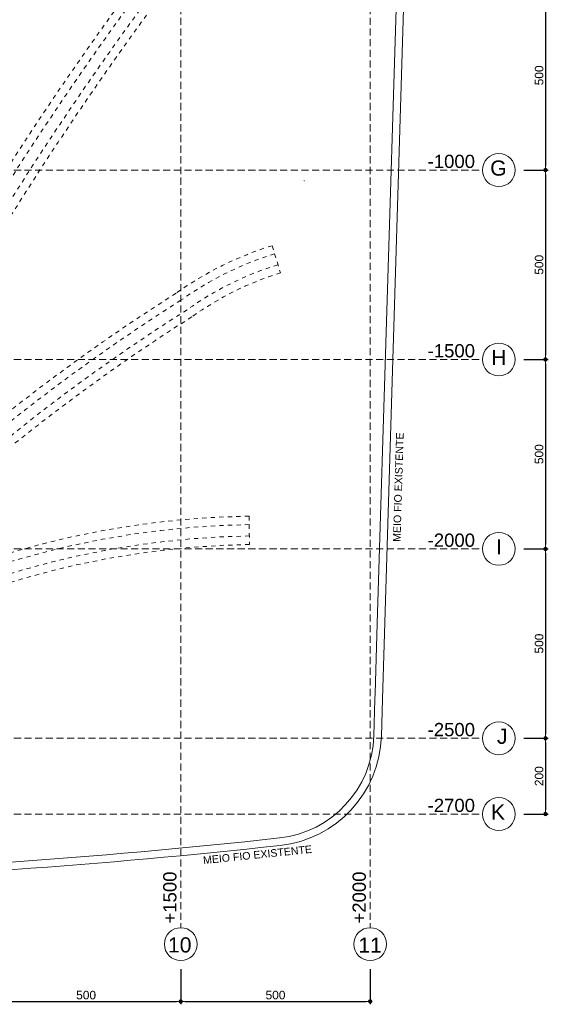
# Model space of a CAD drawing. Header units: millimetres. Extents: x 83 to 471, y -739 to 93.
# Tile 112 of 185: x 153 to 171, y -331 to -297. Entities that reach past the tile are written whole.
import ezdxf

# ---------------------------------------------------------------- set-up
doc = ezdxf.new("R2010")
doc.units = ezdxf.units.MM
for name, pattern in [('CYPE_RAYA', [0.225, 0.1125, -0.1125]), ('CYPE_RAYAPUNTOPUNTO', [0.45, 0.225, -0.075, 0, -0.075, 0, -0.075]), ('TRAZO_HUECO', [0.75, 0.5, -0.25])]:
    doc.linetypes.add(name, pattern=pattern)
for name, color, linetype, lineweight in [('__MAGNUS.Cota', 30, 'Continuous', 9), ('A-FLOR', 7, 'Continuous', 9), ('BL_CONTORNO', 7, 'Continuous', 30), ('COTA_FORMAS', 7, 'CYPE_RAYAPUNTOPUNTO', 0), ('COTAS', 250, 'Continuous', 5), ('COTAS_REF_LINHAS', 7, 'Continuous', 20), ('SAP_DIMENSION_Y_ARM', 7, 'Continuous', 0)]:
    doc.layers.add(name, color=color, linetype=linetype, lineweight=lineweight)
doc.styles.add('Arial', font='arial.ttf')
doc.dimstyles.new('Copy of UM_75.000000', dxfattribs={"dimtxt": 0.3, "dimasz": 0.15, "dimexe": 0.1, "dimexo": 0.3, "dimgap": 0.07, "dimtad": 1, "dimdec": 0, "dimlfac": 75, "dimzin": 0, "dimdsep": 46, "dimtxsty": 'Arial', "dimblk": 'DOT', "dimcen": 0.09, "dimdle": 0.1, "dimclrd": 30, "dimclre": 30, "dimclrt": 7, "dimadec": 1, "dimazin": 2, "dimtfac": 1, "dimtdec": 0, "dimtofl": 0, "dimtmove": 0, "dimatfit": 3, "dimldrblk": 'DOT', "dimfxl": 1, "dimtolj": 1, "dimarcsym": 0})

# ---------------------------------------------------------------- blocks, each defined once
blk = doc.blocks.new('G$C05BD9800')
at = {"layer": 'BL_CONTORNO', "linetype": 'CYPE_RAYA', "lineweight": 9}
for p, q in [((17.411, -11.997), (17.632, -12.714)), ((16.803, -19.136), (16.815, -19.885))]:
    blk.add_line(p, q, dxfattribs=at)
for points in [[(-27.692, 3.393, -0.020981), (-22.416, -9.932, 0.252293), (-9.932, -22.716, 0.160379), (-0.075, -22.654, 0.086889), (9.856, -16.867, -0.029793), (14.875, -13.252, -0.080021), (17.411, -11.997)], [(-28.172, 3.179, -0.02096), (-22.917, -10.091, 0.252059), (-10.091, -23.217, 0.160467), (0.1, -23.15, 0.086914), (10.192, -17.271, -0.029842), (15.168, -13.688, -0.080447), (17.566, -12.499)], [(-27.898, 3.301, -0.020972), (-22.631, -10, 0.252191), (-10, -22.931, 0.160417), (0, -22.867, 0.0869), (10, -17.041, -0.029814), (15.001, -13.439, -0.080199), (17.477, -12.212, 0.080199)], [(-28.377, 3.088, -0.020951), (-23.131, -10.159, 0.251961), (-10.159, -23.431, 0.160503), (0.175, -23.362, 0.086924), (10.335, -17.445, -0.029864), (15.294, -13.874, -0.080642), (17.632, -12.714)], [(15.267, -3.111, 0.038727), (7.466, -14.891, -0.176188), (-0.078, -21.396, -0.173212), (-9.928, -21.451, -0.249625), (-21.018, -9.93, -0.00646), (-21.772, -7.796)], [(15.444, -3.249, 0.038728), (7.663, -15.001, -0.176222), (0, -21.607, -0.173196), (-10, -21.665, -0.249455), (-21.232, -10, -0.006436), (-21.985, -7.868, 0.006436)], [(15.858, -3.572, 0.03873), (8.121, -15.257, -0.176297), (0.183, -22.099, -0.173161), (-10.168, -22.162, -0.249072), (-21.731, -10.163, -0.00638), (-22.483, -8.037)], [(15.681, -3.434, 0.038729), (7.925, -15.147, -0.176265), (0.104, -21.888, -0.173176), (-10.096, -21.949, -0.249234), (-21.517, -10.093, -0.006404), (-22.269, -7.965)], [(16.803, -19.136, 0.135295), (4.888, -22.62, -0.325137), (-19.835, -19.024, -0.06289), (-26.351, -8.791)], [(16.811, -19.66, 0.135495), (5.149, -23.076, -0.325723), (-20.222, -19.38, -0.063031), (-26.826, -9.016)], [(16.807, -19.36, 0.13538), (5, -22.816, -0.325391), (-20.001, -19.176, -0.062951), (-26.554, -8.887, 0.062951)], [(16.815, -19.885, 0.135582), (5.26, -23.272, -0.325967), (-20.388, -19.533, -0.06309), (-27.029, -9.112)]]:
    blk.add_lwpolyline(points, format="xyb", dxfattribs=at)
blk = doc.blocks.new('_DOT')
at = {"layer": '__MAGNUS.Cota', "linetype": 'ByBlock'}
blk.add_line((-0.5, 0), (-1, 0), dxfattribs=at)
at = {"layer": '__MAGNUS.Cota', "linetype": 'ByBlock', "const_width": 0.5}
blk.add_lwpolyline([(-0.25, 0, 1), (0.25, 0, 1)], format="xyb", close=True, dxfattribs=at)
blk = doc.blocks.new('*D2474')
at = {"layer": 'COTAS', "color": 30, "lineweight": -2}
for p, q in [((170.448, -295.152), (171.312, -295.152)), ((171.212, -295.302), (171.212, -301.669)), ((170.448, -301.819), (171.312, -301.819))]:
    blk.add_line(p, q, dxfattribs=at)
at = {"layer": 'Defpoints', "color": 0}
for p in [(170.148, -295.152), (170.148, -301.819), (171.212, -301.819)]:
    blk.add_point(p, dxfattribs=at)
at = {"layer": 'COTAS', "color": 30, "linetype": 'ByBlock', "lineweight": -2, "xscale": 0.15, "yscale": 0.15, "zscale": 0.15}
for p, rotation in [((171.212, -295.152), 90), ((171.212, -301.819), 270)]:
    blk.add_blockref('_DOT', p, dxfattribs=dict(at, rotation=rotation))
at = {"layer": 'COTAS', "color": 7, "insert": (170.988, -298.485), "char_height": 0.3, "attachment_point": 5, "rotation": 90, "style": 'Arial'}
blk.add_mtext('\\A1;500', dxfattribs=at)
blk = doc.blocks.new('*D2475')
at = {"layer": 'COTAS', "color": 30, "lineweight": -2}
for p, q in [((170.448, -301.819), (171.312, -301.819)), ((171.212, -301.969), (171.212, -308.336)), ((170.448, -308.486), (171.312, -308.486))]:
    blk.add_line(p, q, dxfattribs=at)
at = {"layer": 'Defpoints', "color": 0}
for p in [(170.148, -301.819), (170.148, -308.486), (171.212, -308.486)]:
    blk.add_point(p, dxfattribs=at)
at = {"layer": 'COTAS', "color": 30, "linetype": 'ByBlock', "lineweight": -2, "xscale": 0.15, "yscale": 0.15, "zscale": 0.15}
for p, rotation in [((171.212, -301.819), 90), ((171.212, -308.486), 270)]:
    blk.add_blockref('_DOT', p, dxfattribs=dict(at, rotation=rotation))
at = {"layer": 'COTAS', "color": 7, "insert": (170.988, -305.152), "char_height": 0.3, "attachment_point": 5, "rotation": 90, "style": 'Arial'}
blk.add_mtext('\\A1;500', dxfattribs=at)
blk = doc.blocks.new('*D2476')
at = {"layer": 'COTAS', "color": 30, "lineweight": -2}
for p, q in [((170.448, -308.486), (171.312, -308.486)), ((171.212, -308.636), (171.212, -315.003)), ((170.448, -315.153), (171.312, -315.153))]:
    blk.add_line(p, q, dxfattribs=at)
at = {"layer": 'Defpoints', "color": 0}
for p in [(170.148, -308.486), (170.148, -315.153), (171.212, -315.153)]:
    blk.add_point(p, dxfattribs=at)
at = {"layer": 'COTAS', "color": 30, "linetype": 'ByBlock', "lineweight": -2, "xscale": 0.15, "yscale": 0.15, "zscale": 0.15}
for p, rotation in [((171.212, -308.486), 90), ((171.212, -315.153), 270)]:
    blk.add_blockref('_DOT', p, dxfattribs=dict(at, rotation=rotation))
at = {"layer": 'COTAS', "color": 7, "insert": (170.988, -311.819), "char_height": 0.3, "attachment_point": 5, "rotation": 90, "style": 'Arial'}
blk.add_mtext('\\A1;500', dxfattribs=at)
blk = doc.blocks.new('*D2477')
at = {"layer": 'COTAS', "color": 30, "lineweight": -2}
for p, q in [((170.448, -315.153), (171.312, -315.153)), ((171.212, -315.303), (171.212, -321.67)), ((170.448, -321.82), (171.312, -321.82))]:
    blk.add_line(p, q, dxfattribs=at)
at = {"layer": 'Defpoints', "color": 0}
for p in [(170.148, -315.153), (170.148, -321.82), (171.212, -321.82)]:
    blk.add_point(p, dxfattribs=at)
at = {"layer": 'COTAS', "color": 30, "linetype": 'ByBlock', "lineweight": -2, "xscale": 0.15, "yscale": 0.15, "zscale": 0.15}
for p, rotation in [((171.212, -315.153), 90), ((171.212, -321.82), 270)]:
    blk.add_blockref('_DOT', p, dxfattribs=dict(at, rotation=rotation))
at = {"layer": 'COTAS', "color": 7, "insert": (170.988, -318.486), "char_height": 0.3, "attachment_point": 5, "rotation": 90, "style": 'Arial'}
blk.add_mtext('\\A1;500', dxfattribs=at)
blk = doc.blocks.new('*D2478')
at = {"layer": 'COTAS', "color": 30, "lineweight": -2}
for p, q in [((170.448, -321.82), (171.312, -321.82)), ((171.212, -321.97), (171.212, -324.336)), ((170.448, -324.486), (171.312, -324.486))]:
    blk.add_line(p, q, dxfattribs=at)
at = {"layer": 'Defpoints', "color": 0}
for p in [(170.148, -321.82), (170.148, -324.486), (171.212, -324.486)]:
    blk.add_point(p, dxfattribs=at)
at = {"layer": 'COTAS', "color": 30, "linetype": 'ByBlock', "lineweight": -2, "xscale": 0.15, "yscale": 0.15, "zscale": 0.15}
for p, rotation in [((171.212, -321.82), 90), ((171.212, -324.486), 270)]:
    blk.add_blockref('_DOT', p, dxfattribs=dict(at, rotation=rotation))
at = {"layer": 'COTAS', "color": 7, "insert": (170.988, -323.153), "char_height": 0.3, "attachment_point": 5, "rotation": 90, "style": 'Arial'}
blk.add_mtext('\\A1;200', dxfattribs=at)
blk = doc.blocks.new('*D2487')
at = {"layer": 'COTAS', "color": 30, "lineweight": -2}
for p, q in [((151.707, -329.942), (151.707, -331.183)), ((158.374, -329.942), (158.374, -331.183)), ((151.857, -331.083), (158.224, -331.083))]:
    blk.add_line(p, q, dxfattribs=at)
at = {"layer": 'Defpoints', "color": 0}
for p in [(151.707, -329.642), (158.374, -329.642), (158.374, -331.083)]:
    blk.add_point(p, dxfattribs=at)
at = {"layer": 'COTAS', "color": 30, "linetype": 'ByBlock', "lineweight": -2, "xscale": 0.15, "yscale": 0.15, "zscale": 0.15, "rotation": 180}
blk.add_blockref('_DOT', (151.707, -331.083), dxfattribs=at)
at = {"layer": 'COTAS', "color": 30, "linetype": 'ByBlock', "lineweight": -2, "xscale": 0.15, "yscale": 0.15, "zscale": 0.15}
blk.add_blockref('_DOT', (158.374, -331.083), dxfattribs=at)
at = {"layer": 'COTAS', "color": 7, "insert": (155.041, -330.86), "char_height": 0.3, "attachment_point": 5, "style": 'Arial'}
blk.add_mtext('\\A1;500', dxfattribs=at)
blk = doc.blocks.new('*D2488')
at = {"layer": 'COTAS', "color": 30, "lineweight": -2}
for p, q in [((158.374, -329.942), (158.374, -331.183)), ((165.041, -329.942), (165.041, -331.183)), ((158.524, -331.083), (164.891, -331.083))]:
    blk.add_line(p, q, dxfattribs=at)
at = {"layer": 'Defpoints', "color": 0}
for p in [(158.374, -329.642), (165.041, -329.642), (165.041, -331.083)]:
    blk.add_point(p, dxfattribs=at)
at = {"layer": 'COTAS', "color": 30, "linetype": 'ByBlock', "lineweight": -2, "xscale": 0.15, "yscale": 0.15, "zscale": 0.15, "rotation": 180}
blk.add_blockref('_DOT', (158.374, -331.083), dxfattribs=at)
at = {"layer": 'COTAS', "color": 30, "linetype": 'ByBlock', "lineweight": -2, "xscale": 0.15, "yscale": 0.15, "zscale": 0.15}
blk.add_blockref('_DOT', (165.041, -331.083), dxfattribs=at)
at = {"layer": 'COTAS', "color": 7, "insert": (161.708, -330.86), "char_height": 0.3, "attachment_point": 5, "style": 'Arial'}
blk.add_mtext('\\A1;500', dxfattribs=at)
blk = doc.blocks.new('*D2545')
at = {"color": 30, "lineweight": -2}
blk.add_arc((138.373, -288.485), 1.427, 6.0263, 83.9737, dxfattribs=at)
at = {"layer": 'Defpoints', "color": 0}
for p in [(138.373, -279.583), (139.609, -287.771), (96.625, -288.485), (168.992, -288.485), (138.373, -328.487)]:
    blk.add_point(p, dxfattribs=at)
at = {"color": 30, "linetype": 'ByBlock', "lineweight": -2, "xscale": 0.15, "yscale": 0.15, "zscale": 0.15}
for p, rotation in [((138.373, -287.058), 176.9868312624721), ((139.8, -288.485), 273.0131687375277)]:
    blk.add_blockref('_DOT', p, dxfattribs=dict(at, rotation=rotation))
at = {"color": 7, "insert": (139.541, -287.317), "char_height": 0.3, "attachment_point": 5, "rotation": 315, "style": 'Arial'}
blk.add_mtext('\\A1;90%%d', dxfattribs=at)

msp = doc.modelspace()

# ---------------------------------------------------------------- linework, layer by layer
at = {"layer": 'A-FLOR'}
for p, q in [((166.45488, -279.58266), (165.29076, -317.77597)), ((166.72168, -279.58266), (165.47621, -320.44516)), ((165.29076, -317.77597), (165.21543, -320.24757)), ((165.20954, -320.44089), (165.16842, -321.73614)), ((165.21542, -320.24792), (165.20954, -320.44089)), ((165.47622, -320.44516), (165.43497, -321.7446))]:
    msp.add_line(p, q, dxfattribs=at)
for centre, radius, start, end in [((161.43678, -321.61768), 3.73352, 276.262165, 358.181833), ((161.43678, -321.61768), 4.0002, 276.262165, 358.181833), ((135.31495, -83.56796), 243.21216, 267.0435949, 276.2621653), ((135.31495, -83.56796), 243.47884, 267.4126389, 276.2621653)]:
    msp.add_arc(centre, radius, start, end, dxfattribs=at)
msp.add_open_spline([(162.72219, -302.19113), (162.72259, -302.19182), (162.72299, -302.19251), (162.72339, -302.1932)], degree=3, dxfattribs=at)
at = {"layer": 'COTA_FORMAS', "linetype": 'TRAZO_HUECO', "ltscale": 0.5}
for p, q in [((158.37413, -279.58266), (158.37413, -328.48665)), ((165.04113, -279.58266), (165.04113, -328.48665)), ((96.62457, -301.81865), (168.9921, -301.81865)), ((96.62457, -308.48565), (168.9921, -308.48565)), ((96.62457, -315.15265), (168.9921, -315.15265)), ((96.62457, -321.81965), (168.9921, -321.81965)), ((96.62457, -324.48645), (168.9921, -324.48645))]:
    msp.add_line(p, q, dxfattribs=at)
at = {"layer": 'COTAS_REF_LINHAS', "color": 7}
for centre in [(169.56991, -301.81865), (169.56991, -308.48565), (169.56991, -315.15265), (169.56991, -321.81965), (169.56991, -324.48645), (158.37413, -329.06446), (165.04113, -329.06446)]:
    msp.add_circle(centre, 0.57781, dxfattribs=at)

# ---------------------------------------------------------------- block references
at = {"xscale": 1.33333333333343, "yscale": 1.33333333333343, "zscale": 1.33333333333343}
msp.add_blockref('G$C05BD9800', (138.37313, -288.48465), dxfattribs=at)

# ---------------------------------------------------------------- texts
at = {"layer": 'COTAS_REF_LINHAS', "color": 7, "style": 'Arial'}
for s, p in [('G', (169.26527, -302.01462)), ('H', (169.3002, -308.68162)), ('I', (169.47081, -315.34862)), ('J', (169.50321, -322.01562)), ('K', (169.28783, -324.68242)), ('10', (157.92271, -329.35891)), ('11', (164.62325, -329.36801))]:
    msp.add_text(s, height=0.53336, dxfattribs=at).set_placement(p)
at = {"layer": 'COTAS_REF_LINHAS', "color": 7, "char_height": 0.46669, "attachment_point": 3, "style": 'Arial'}
for s, insert in [('-1000', (168.73049, -301.279)), ('-1500', (168.73049, -307.946)), ('-2000', (168.73049, -314.613)), ('-2500', (168.73049, -321.28)), ('-2700', (168.73049, -323.9468))]:
    msp.add_mtext(s, dxfattribs=dict(at, insert=insert))
at = {"layer": 'COTAS_REF_LINHAS', "color": 7, "char_height": 0.46669, "width": 0.2489013, "attachment_point": 1, "rotation": 90, "style": 'Arial'}
for s, insert in [('+1500', (157.75405, -328.34063)), ('+2000', (164.42105, -328.34063))]:
    msp.add_mtext(s, dxfattribs=dict(at, insert=insert))
at = {"layer": 'SAP_DIMENSION_Y_ARM', "lineweight": 9, "style": 'Arial'}
for rotation, p in [(88.302457, (166.10799, -314.90854)), (5.919901, (159.17322, -326.24648))]:
    msp.add_text('MEIO FIO EXISTENTE', height=0.26668, rotation=rotation, dxfattribs=at).set_placement(p)

# ---------------------------------------------------------------- dimensions: what is measured, and where the dimension line sits
dim = msp.add_angular_dim_2l(base=(139.60877, -287.77125), line1=((96.62457, -288.48465), (168.9921, -288.48465)), line2=((138.37313, -279.58266), (138.37313, -328.48665)), dimstyle='Copy of UM_75.000000')
dim.commit()
dim.dimension.update_dxf_attribs({"geometry": '*D2545', "text_midpoint": (139.54121, -287.31658)})
at = {"layer": 'COTAS'}
for base, p1, p2, picture, middle in [((171.21158, -301.81865), (170.14772, -295.15165), (170.14772, -301.81865), '*D2474', (170.98841, -298.48515)), ((171.21158, -308.48565), (170.14772, -301.81865), (170.14772, -308.48565), '*D2475', (170.98841, -305.15215)), ((171.21158, -315.15265), (170.14772, -308.48565), (170.14772, -315.15265), '*D2476', (170.98841, -311.81915)), ((171.21158, -321.81965), (170.14772, -315.15265), (170.14772, -321.81965), '*D2477', (170.98841, -318.48615)), ((171.21158, -324.48645), (170.14772, -321.81965), (170.14772, -324.48645), '*D2478', (170.98841, -323.15305))]:
    dim = msp.add_linear_dim(base=base, p1=p1, p2=p2, angle=90, dimstyle='Copy of UM_75.000000', dxfattribs=at)
    dim.commit()
    dim.dimension.update_dxf_attribs({"geometry": picture, "text_midpoint": middle})
for base, p1, p2, picture, middle in [((158.37413, -331.08299), (151.70713, -329.64226), (158.37413, -329.64226), '*D2487', (155.04063, -330.85982)), ((165.04113, -331.08299), (158.37413, -329.64226), (165.04113, -329.64226), '*D2488', (161.70763, -330.85982))]:
    dim = msp.add_linear_dim(base=base, p1=p1, p2=p2, dimstyle='Copy of UM_75.000000', dxfattribs=at)
    dim.commit()
    dim.dimension.update_dxf_attribs({"geometry": picture, "text_midpoint": middle})

doc.saveas('drawing.dxf')
